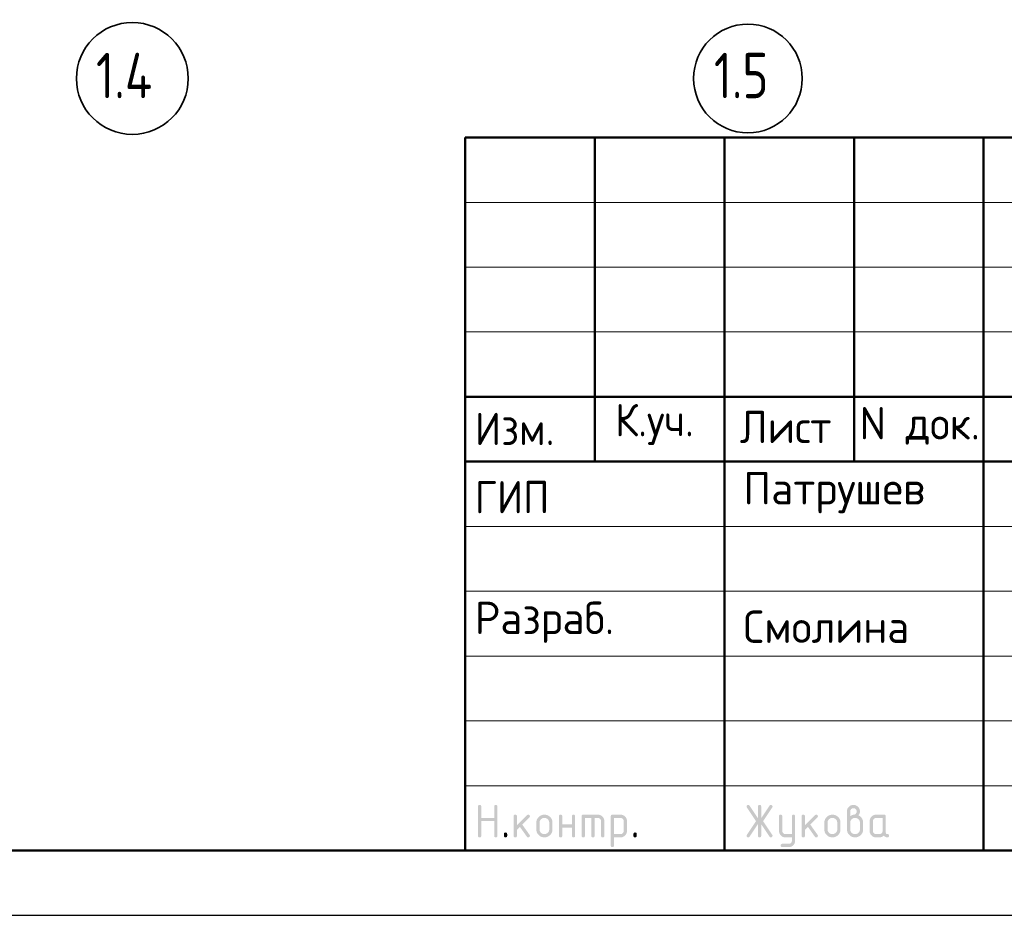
# Model space of a CAD drawing. Header units: millimetres. Extents: x 0 to 50400, y 0 to 35640.
# Tile 7 of 16: x 23476 to 32591, y 0 to 8291. Entities that reach past the tile are written whole.
import ezdxf

# ---------------------------------------------------------------- set-up
doc = ezdxf.new("R2010")
doc.units = ezdxf.units.MM
doc.linetypes.add('______5', pattern=[1320, 960, -120, 120, -120])
doc.layers.add('Standard', color=7, linetype='Continuous', lineweight=25)
doc.layers.add('Оси', color=7, linetype='______5', true_color=0x656565)
doc.styles.add('ISOCPEUR', font='txt')

msp = doc.modelspace()

# ---------------------------------------------------------------- hatches: boundary and pattern name
at = {"layer": 'Standard', "linetype": 'Continuous', "lineweight": 25, "transparency": 33554687}
for points in [[(27718.9, 736.5), (27718.9, 1006.5), (27718.9, 1008.4), (27719.1, 1010.1), (27719.4, 1011.7), (27719.8, 1013.1), (27720.3, 1014.5), (27721, 1015.7), (27721.7, 1016.9), (27722.7, 1017.8), (27723.6, 1018.7), (27724.8, 1019.4), (27725.9, 1020.1), (27727.4, 1020.6), (27728.8, 1021.1), (27730.4, 1021.3), (27732, 1021.5), (27733.9, 1021.5), (27735.8, 1021.5), (27737.4, 1021.3), (27739.1, 1021.1), (27740.5, 1020.6), (27741.9, 1020.1), (27743.1, 1019.4), (27744.3, 1018.7), (27745.2, 1017.8), (27746.1, 1016.9), (27746.8, 1015.7), (27747.5, 1014.5), (27748, 1013.1), (27748.5, 1011.7), (27748.7, 1010.1), (27749, 1008.4), (27749, 1006.6), (27749, 901.6), (27868.6, 901.6), (27868.6, 1006.6), (27868.6, 1008.4), (27868.9, 1010.1), (27869.1, 1011.7), (27869.6, 1013.1), (27870, 1014.5), (27870.7, 1015.7), (27871.4, 1016.9), (27872.4, 1017.8), (27873.3, 1018.7), (27874.5, 1019.4), (27875.7, 1020.1), (27877.1, 1020.6), (27878.5, 1021.1), (27880.1, 1021.3), (27881.8, 1021.5), (27883.6, 1021.5), (27885.5, 1021.5), (27887.2, 1021.3), (27888.8, 1021.1), (27890.2, 1020.6), (27891.6, 1020.1), (27892.8, 1019.4), (27894, 1018.7), (27894.9, 1017.8), (27895.9, 1016.9), (27896.6, 1015.7), (27897.3, 1014.5), (27897.7, 1013.1), (27898.2, 1011.7), (27898.4, 1010.1), (27898.7, 1008.4), (27898.7, 1006.5), (27898.7, 736.5), (27898.7, 734.7), (27898.4, 733), (27898.2, 731.4), (27897.7, 730), (27897.3, 728.6), (27896.6, 727.4), (27895.9, 726.2), (27894.9, 725.3), (27894, 724.4), (27892.8, 723.7), (27891.6, 723), (27890.2, 722.5), (27888.8, 722), (27887.2, 721.8), (27885.5, 721.5), (27883.6, 721.5), (27881.8, 721.5), (27880.1, 721.8), (27878.5, 722), (27877.1, 722.5), (27875.7, 723), (27874.5, 723.7), (27873.3, 724.4), (27872.4, 725.3), (27871.4, 726.2), (27870.7, 727.4), (27870, 728.6), (27869.6, 730), (27869.1, 731.4), (27868.9, 733), (27868.6, 734.7), (27868.6, 736.5), (27868.6, 871.5), (27749, 871.5), (27749, 736.5), (27749, 734.7), (27748.7, 733), (27748.5, 731.4), (27748, 730), (27747.5, 728.6), (27746.8, 727.4), (27746.1, 726.2), (27745.2, 725.3), (27744.3, 724.4), (27743.1, 723.7), (27741.9, 723), (27740.5, 722.5), (27739.1, 722), (27737.4, 721.8), (27735.8, 721.5), (27733.9, 721.5), (27732, 721.5), (27730.4, 721.8), (27728.8, 722), (27727.4, 722.5), (27725.9, 723), (27724.8, 723.7), (27723.6, 724.4), (27722.7, 725.3), (27721.7, 726.2), (27721, 727.4), (27720.3, 728.6), (27719.8, 730), (27719.4, 731.4), (27719.1, 733), (27718.9, 734.7)], [(30310.2, 844.4), (30232.8, 728.1), (30231.7, 726.5), (30230.4, 725.2), (30229, 724), (30227.4, 723.2), (30225.8, 722.4), (30224, 721.9), (30222.1, 721.5), (30220, 721.5), (30218.2, 721.5), (30216.6, 721.8), (30215, 722), (30213.6, 722.5), (30212.2, 723), (30211, 723.8), (30209.9, 724.5), (30209, 725.5), (30208, 726.4), (30207.4, 727.7), (30206.7, 728.9), (30206.2, 730.4), (30205.7, 731.8), (30205.5, 733.5), (30205.3, 735.2), (30205.3, 737.2), (30205.3, 739.1), (30205.9, 741.1), (30206.5, 743), (30207.8, 744.9), (30292.1, 871.4), (30207.8, 997.9), (30206.5, 999.9), (30205.9, 1001.8), (30205.3, 1003.8), (30205.3, 1005.9), (30205.3, 1007.8), (30205.5, 1009.5), (30205.7, 1011.3), (30206.2, 1012.7), (30206.7, 1014.2), (30207.4, 1015.4), (30208.1, 1016.6), (30209, 1017.6), (30210, 1018.6), (30211.1, 1019.3), (30212.3, 1020.1), (30213.7, 1020.6), (30215.1, 1021), (30216.8, 1021.3), (30218.4, 1021.5), (30220.3, 1021.5), (30222.3, 1021.5), (30224, 1021.1), (30225.8, 1020.7), (30227.4, 1019.8), (30228.9, 1019), (30230.3, 1017.7), (30231.6, 1016.4), (30232.8, 1014.7), (30310.2, 898.7), (30310.2, 1006.5), (30310.2, 1008.4), (30310.5, 1010.1), (30310.7, 1011.7), (30311.2, 1013.1), (30311.7, 1014.5), (30312.4, 1015.7), (30313.1, 1016.9), (30314, 1017.8), (30314.9, 1018.7), (30316.1, 1019.4), (30317.3, 1020.1), (30318.7, 1020.6), (30320.1, 1021.1), (30321.8, 1021.3), (30323.4, 1021.5), (30325.3, 1021.5), (30327.2, 1021.5), (30328.8, 1021.3), (30330.4, 1021.1), (30331.8, 1020.6), (30333.3, 1020.1), (30334.4, 1019.4), (30335.6, 1018.7), (30336.5, 1017.8), (30337.5, 1016.9), (30338.2, 1015.7), (30338.9, 1014.5), (30339.4, 1013.1), (30339.8, 1011.7), (30340.1, 1010.1), (30340.3, 1008.4), (30340.3, 1006.5), (30340.3, 898.7), (30417.8, 1014.7), (30418.9, 1016.4), (30420.3, 1017.7), (30421.6, 1019), (30423.2, 1019.8), (30424.8, 1020.7), (30426.6, 1021.1), (30428.5, 1021.5), (30430.5, 1021.5), (30432, 1021.5), (30433.4, 1021.3), (30434.9, 1021), (30436.2, 1020.4), (30437.5, 1019.8), (30438.7, 1019), (30439.9, 1018.1), (30441, 1017), (30442, 1015.9), (30442.8, 1014.6), (30443.6, 1013.4), (30444.2, 1012.1), (30444.7, 1010.7), (30445, 1009.3), (30445.3, 1007.9), (30445.3, 1006.3), (30445.3, 1004.1), (30444.6, 1002), (30444, 999.9), (30442.8, 997.9), (30358.5, 871.4), (30442.8, 744.9), (30444, 743), (30444.6, 741), (30445.3, 738.9), (30445.3, 736.8), (30445.3, 735.2), (30445, 733.8), (30444.7, 732.4), (30444.2, 731), (30443.7, 729.7), (30442.9, 728.5), (30442.1, 727.2), (30441.1, 726.1), (30440, 724.9), (30438.8, 724.1), (30437.7, 723.3), (30436.4, 722.7), (30435.1, 722.1), (30433.7, 721.8), (30432.3, 721.5), (30430.7, 721.5), (30428.6, 721.5), (30426.7, 721.9), (30424.8, 722.4), (30423.2, 723.2), (30421.6, 724), (30420.2, 725.2), (30418.9, 726.5), (30417.8, 728.1), (30340.3, 844.4), (30340.3, 736.5), (30340.3, 734.7), (30340.1, 733), (30339.8, 731.4), (30339.4, 730), (30338.9, 728.6), (30338.2, 727.4), (30337.5, 726.2), (30336.5, 725.3), (30335.6, 724.4), (30334.4, 723.7), (30333.3, 723), (30331.8, 722.5), (30330.4, 722), (30328.8, 721.8), (30327.2, 721.5), (30325.3, 721.5), (30323.4, 721.5), (30321.8, 721.8), (30320.1, 722), (30318.7, 722.5), (30317.3, 723), (30316.1, 723.7), (30314.9, 724.4), (30314, 725.3), (30313.1, 726.2), (30312.4, 727.4), (30311.7, 728.6), (30311.2, 730), (30310.7, 731.4), (30310.5, 733), (30310.2, 734.7), (30310.2, 736.5)], [(28078.7, 832.8), (28173, 927.1), (28174.1, 928.1), (28175.3, 929), (28176.5, 929.8), (28177.9, 930.3), (28179.2, 930.8), (28180.6, 931.1), (28182.1, 931.4), (28183.7, 931.4), (28185.6, 931.4), (28187.2, 931.1), (28188.9, 930.9), (28190.3, 930.4), (28191.7, 930), (28192.8, 929.3), (28194, 928.6), (28195, 927.6), (28195.9, 926.7), (28196.6, 925.5), (28197.3, 924.3), (28197.8, 922.9), (28198.2, 921.5), (28198.5, 919.9), (28198.7, 918.3), (28198.7, 916.4), (28198.7, 914.9), (28198.4, 913.5), (28198.1, 912.1), (28197.6, 910.8), (28197, 909.5), (28196.1, 908.3), (28195.3, 907.1), (28194.1, 905.9), (28128.3, 840.1), (28195.7, 745.2), (28197.2, 743.1), (28198, 740.9), (28198.7, 738.7), (28198.7, 736.3), (28198.7, 734.5), (28198.5, 732.8), (28198.2, 731.2), (28197.8, 729.9), (28197.3, 728.5), (28196.6, 727.3), (28195.9, 726.2), (28195, 725.2), (28194, 724.3), (28192.8, 723.6), (28191.7, 722.9), (28190.3, 722.5), (28188.9, 722), (28187.2, 721.8), (28185.6, 721.5), (28183.7, 721.5), (28181.7, 721.5), (28179.9, 721.9), (28178.2, 722.3), (28176.6, 723.1), (28175, 723.9), (28173.7, 725.1), (28172.3, 726.3), (28171.2, 727.9), (28106.7, 818.6), (28078.7, 790.6), (28078.7, 736.5), (28078.7, 734.7), (28078.5, 733), (28078.3, 731.4), (28077.8, 730), (28077.3, 728.6), (28076.6, 727.4), (28075.9, 726.2), (28075, 725.3), (28074, 724.4), (28072.9, 723.7), (28071.7, 723), (28070.3, 722.5), (28068.9, 722), (28067.2, 721.8), (28065.6, 721.5), (28063.7, 721.5), (28061.8, 721.5), (28060.2, 721.8), (28058.5, 722), (28057.1, 722.5), (28055.7, 723), (28054.5, 723.7), (28053.4, 724.4), (28052.4, 725.3), (28051.5, 726.2), (28050.8, 727.4), (28050.1, 728.6), (28049.6, 730), (28049.2, 731.4), (28048.9, 733), (28048.7, 734.7), (28048.7, 736.5), (28048.7, 916.4), (28048.7, 918.3), (28048.9, 919.9), (28049.2, 921.5), (28049.6, 922.9), (28050.1, 924.3), (28050.8, 925.5), (28051.5, 926.7), (28052.4, 927.6), (28053.4, 928.6), (28054.5, 929.3), (28055.7, 930), (28057.1, 930.4), (28058.5, 930.9), (28060.2, 931.1), (28061.8, 931.4), (28063.7, 931.4), (28065.6, 931.4), (28067.2, 931.1), (28068.9, 930.9), (28070.3, 930.4), (28071.7, 930), (28072.9, 929.3), (28074, 928.6), (28075, 927.6), (28075.9, 926.7), (28076.6, 925.5), (28077.3, 924.3), (28077.8, 922.9), (28078.3, 921.5), (28078.5, 919.9), (28078.7, 918.3), (28078.7, 916.4)], [(28498.4, 811.4), (28498.4, 736.5), (28498.4, 734.7), (28498.2, 733), (28497.9, 731.4), (28497.5, 730), (28497, 728.6), (28496.3, 727.4), (28495.6, 726.2), (28494.6, 725.3), (28493.7, 724.4), (28492.5, 723.6), (28491.4, 723), (28489.9, 722.5), (28488.5, 722), (28486.9, 721.8), (28485.2, 721.5), (28483.4, 721.5), (28481.5, 721.5), (28479.8, 721.8), (28478.2, 722), (28476.8, 722.5), (28475.4, 723), (28474.2, 723.7), (28473, 724.4), (28472.1, 725.3), (28471.2, 726.2), (28470.5, 727.4), (28469.8, 728.6), (28469.3, 730), (28468.8, 731.4), (28468.6, 733), (28468.3, 734.7), (28468.3, 736.5), (28468.3, 916.4), (28468.3, 918.3), (28468.6, 919.9), (28468.8, 921.5), (28469.3, 922.9), (28469.8, 924.3), (28470.5, 925.5), (28471.2, 926.7), (28472.1, 927.6), (28473, 928.6), (28474.2, 929.3), (28475.4, 930), (28476.8, 930.4), (28478.2, 930.9), (28479.8, 931.1), (28481.5, 931.4), (28483.4, 931.4), (28485.2, 931.4), (28486.9, 931.1), (28488.5, 930.9), (28489.9, 930.4), (28491.4, 930), (28492.5, 929.3), (28493.7, 928.6), (28494.6, 927.6), (28495.6, 926.7), (28496.3, 925.5), (28497, 924.4), (28497.5, 923), (28497.9, 921.5), (28498.2, 919.9), (28498.4, 918.3), (28498.4, 916.4), (28498.4, 841.5), (28588, 841.5), (28588, 916.4), (28588, 918.3), (28588.2, 919.9), (28588.5, 921.5), (28589, 923), (28589.4, 924.4), (28590.1, 925.5), (28590.8, 926.7), (28591.8, 927.6), (28592.7, 928.6), (28593.9, 929.3), (28595.1, 930), (28596.5, 930.4), (28597.9, 930.9), (28599.5, 931.1), (28601.2, 931.4), (28603, 931.4), (28604.9, 931.4), (28606.6, 931.1), (28608.2, 930.9), (28609.6, 930.4), (28611, 930), (28612.2, 929.3), (28613.4, 928.6), (28614.3, 927.6), (28615.2, 926.7), (28615.9, 925.5), (28616.7, 924.3), (28617.1, 922.9), (28617.6, 921.5), (28617.8, 919.9), (28618.1, 918.3), (28618.1, 916.4), (28618.1, 736.5), (28618.1, 734.7), (28617.8, 733), (28617.6, 731.4), (28617.1, 730), (28616.7, 728.6), (28615.9, 727.4), (28615.2, 726.2), (28614.3, 725.3), (28613.4, 724.4), (28612.2, 723.7), (28611, 723), (28609.6, 722.5), (28608.2, 722), (28606.6, 721.8), (28604.9, 721.5), (28603, 721.5), (28601.2, 721.5), (28599.5, 721.8), (28597.9, 722), (28596.5, 722.5), (28595.1, 723), (28593.9, 723.6), (28592.7, 724.4), (28591.8, 725.3), (28590.8, 726.2), (28590.1, 727.4), (28589.4, 728.6), (28589, 730), (28588.5, 731.4), (28588.2, 733), (28588, 734.7), (28588, 736.5), (28588, 811.4)], [(28693.2, 931.4), (28828.1, 931.4), (28831.2, 931.4), (28834.2, 931.1), (28837.2, 930.8), (28840.1, 930.3), (28843, 929.7), (28845.7, 928.9), (28848.5, 928.1), (28851.2, 927), (28853.8, 925.9), (28856.4, 924.5), (28858.9, 923.2), (28861.3, 921.5), (28863.7, 919.9), (28866, 918), (28868.3, 916.1), (28870.5, 913.9), (28872.7, 911.7), (28874.6, 909.4), (28876.5, 907.1), (28878.2, 904.7), (28879.8, 902.3), (28881.2, 899.7), (28882.5, 897.2), (28883.6, 894.5), (28884.7, 891.9), (28885.5, 889.1), (28886.4, 886.3), (28886.9, 883.4), (28887.5, 880.6), (28887.7, 877.6), (28888, 874.5), (28888, 871.4), (28888, 736.5), (28888, 734.7), (28887.8, 733), (28887.5, 731.4), (28887.1, 730), (28886.6, 728.6), (28885.9, 727.4), (28885.2, 726.2), (28884.3, 725.3), (28883.3, 724.4), (28882.1, 723.7), (28881, 723), (28879.6, 722.5), (28878.1, 722), (28876.5, 721.8), (28874.9, 721.5), (28873, 721.5), (28871.1, 721.5), (28869.5, 721.8), (28867.8, 722), (28866.4, 722.5), (28865, 723), (28863.8, 723.6), (28862.7, 724.4), (28861.7, 725.3), (28860.8, 726.2), (28860.1, 727.4), (28859.4, 728.6), (28858.9, 730), (28858.4, 731.4), (28858.2, 733), (28857.9, 734.7), (28857.9, 736.5), (28857.9, 871.4), (28857.9, 874.5), (28857.4, 877.5), (28856.9, 880.4), (28855.8, 883.1), (28854.7, 885.7), (28853.1, 888.1), (28851.5, 890.5), (28849.3, 892.7), (28847.2, 894.8), (28844.8, 896.5), (28842.4, 898.1), (28839.7, 899.2), (28837.1, 900.2), (28834.1, 900.8), (28831.2, 901.3), (28828, 901.3), (28798.1, 901.3), (28798.1, 736.5), (28798.1, 734.7), (28797.9, 733), (28797.6, 731.4), (28797.2, 730), (28796.7, 728.6), (28796, 727.4), (28795.3, 726.2), (28794.4, 725.3), (28793.4, 724.4), (28792.3, 723.6), (28791.1, 723), (28789.7, 722.5), (28788.3, 722), (28786.6, 721.8), (28785, 721.5), (28783.1, 721.5), (28781.2, 721.5), (28779.6, 721.8), (28777.9, 722), (28776.5, 722.5), (28775.1, 723), (28773.9, 723.6), (28772.8, 724.4), (28771.8, 725.3), (28770.9, 726.2), (28770.2, 727.4), (28769.5, 728.6), (28769, 730), (28768.5, 731.4), (28768.3, 733), (28768.1, 734.7), (28768.1, 736.5), (28768.1, 901.3), (28708.2, 901.3), (28708.2, 736.5), (28708.2, 734.7), (28708, 733), (28707.8, 731.4), (28707.3, 730), (28706.8, 728.6), (28706.1, 727.4), (28705.4, 726.2), (28704.5, 725.3), (28703.5, 724.4), (28702.4, 723.6), (28701.2, 723), (28699.8, 722.5), (28698.4, 722), (28696.7, 721.8), (28695.1, 721.5), (28693.2, 721.5), (28691.3, 721.5), (28689.7, 721.8), (28688, 722), (28686.6, 722.5), (28685.2, 723), (28684, 723.7), (28682.9, 724.4), (28681.9, 725.3), (28681, 726.2), (28680.3, 727.4), (28679.6, 728.6), (28679.1, 730), (28678.7, 731.4), (28678.4, 733), (28678.2, 734.7), (28678.2, 736.5), (28678.2, 916.4), (28678.2, 918.3), (28678.4, 919.9), (28678.6, 921.5), (28679.1, 922.9), (28679.6, 924.3), (28680.3, 925.5), (28681, 926.7), (28681.9, 927.6), (28682.9, 928.6), (28684, 929.3), (28685.2, 930), (28686.6, 930.4), (28688, 930.9), (28689.6, 931.1), (28691.3, 931.4)], [(30625, 691.2), (30625, 721.5), (30565.2, 721.5), (30562, 721.5), (30559, 721.8), (30556, 722.1), (30553.1, 722.6), (30550.2, 723.2), (30547.4, 724), (30544.6, 724.8), (30542, 725.9), (30539.3, 727), (30536.8, 728.4), (30534.2, 729.7), (30531.8, 731.4), (30529.4, 733), (30527.1, 734.9), (30524.8, 736.8), (30522.7, 739), (30520.5, 741.2), (30518.6, 743.5), (30516.7, 745.8), (30515.1, 748.2), (30513.5, 750.7), (30512.1, 753.2), (30510.7, 755.7), (30509.7, 758.4), (30508.6, 761), (30507.8, 763.8), (30507, 766.6), (30506.4, 769.5), (30505.9, 772.4), (30505.6, 775.4), (30505.3, 778.4), (30505.3, 781.5), (30505.3, 916.4), (30505.3, 918.3), (30505.6, 919.9), (30505.8, 921.5), (30506.3, 922.9), (30506.7, 924.3), (30507.4, 925.5), (30508.1, 926.7), (30509.1, 927.6), (30510, 928.6), (30511.2, 929.3), (30512.4, 930), (30513.8, 930.4), (30515.2, 930.9), (30516.8, 931.1), (30518.5, 931.4), (30520.4, 931.4), (30522.2, 931.4), (30523.9, 931.1), (30525.5, 930.9), (30526.9, 930.4), (30528.3, 930), (30529.5, 929.3), (30530.7, 928.6), (30531.6, 927.6), (30532.6, 926.7), (30533.3, 925.5), (30534, 924.4), (30534.4, 923), (30534.9, 921.5), (30535.2, 919.9), (30535.4, 918.3), (30535.4, 916.4), (30535.4, 781.6), (30535.4, 778.5), (30535.9, 775.6), (30536.5, 772.8), (30537.6, 770.2), (30538.7, 767.5), (30540.4, 765.1), (30542, 762.7), (30544.2, 760.4), (30546.4, 758.2), (30548.8, 756.6), (30551.2, 754.9), (30553.9, 753.8), (30556.5, 752.7), (30559.4, 752.2), (30562.2, 751.6), (30565.3, 751.6), (30625, 751.6), (30625, 916.4), (30625, 918.3), (30625.2, 919.9), (30625.5, 921.5), (30625.9, 923), (30626.4, 924.4), (30627.1, 925.5), (30627.8, 926.7), (30628.7, 927.6), (30629.7, 928.6), (30630.9, 929.3), (30632, 930), (30633.4, 930.4), (30634.9, 930.9), (30636.5, 931.1), (30638.1, 931.4), (30640, 931.4), (30641.9, 931.4), (30643.5, 931.1), (30645.2, 930.9), (30646.6, 930.4), (30648, 930), (30649.2, 929.3), (30650.4, 928.6), (30651.3, 927.6), (30652.2, 926.7), (30652.9, 925.5), (30653.6, 924.3), (30654.1, 923), (30654.6, 921.5), (30654.8, 919.9), (30655, 918.3), (30655, 916.4), (30655, 691.6), (30655, 688.5), (30654.8, 685.5), (30654.5, 682.5), (30654, 679.6), (30653.4, 676.7), (30652.6, 673.9), (30651.8, 671.2), (30650.8, 668.5), (30649.7, 665.8), (30648.4, 663.3), (30647, 660.8), (30645.4, 658.4), (30643.8, 655.9), (30642, 653.6), (30640.1, 651.3), (30637.9, 649.1), (30635.8, 646.9), (30633.5, 645), (30631.3, 643.1), (30628.9, 641.5), (30626.5, 639.9), (30624, 638.5), (30621.5, 637.1), (30618.9, 636), (30616.2, 634.9), (30613.5, 634.1), (30610.7, 633.3), (30607.9, 632.7), (30605, 632.2), (30602, 631.9), (30599, 631.7), (30595.9, 631.7), (30535.4, 631.7), (30533.5, 631.7), (30531.9, 631.9), (30530.2, 632.1), (30528.8, 632.6), (30527.4, 633.1), (30526.2, 633.8), (30525.1, 634.5), (30524.1, 635.4), (30523.2, 636.4), (30522.5, 637.5), (30521.8, 638.7), (30521.3, 640.1), (30520.9, 641.5), (30520.6, 643.2), (30520.4, 644.8), (30520.4, 646.7), (30520.4, 648.2), (30520.7, 649.6), (30521, 650.9), (30521.5, 652.3), (30522.1, 653.6), (30522.9, 654.8), (30523.8, 656), (30524.9, 657.2), (30526.1, 658.3), (30527.3, 659.2), (30528.5, 660), (30529.8, 660.6), (30531.1, 661.1), (30532.5, 661.4), (30533.9, 661.7), (30535.4, 661.7), (30595.1, 661.7), (30598.3, 661.7), (30601.2, 662.2), (30604.1, 662.8), (30606.8, 663.8), (30609.4, 664.9), (30611.8, 666.4), (30614.2, 668), (30616.4, 670.1), (30618.5, 672.2), (30620.2, 674.6), (30621.8, 676.9), (30622.8, 679.6), (30623.9, 682.2), (30624.5, 685.1), (30625, 688)], [(30745.2, 832.8), (30839.5, 927.1), (30840.6, 928.1), (30841.8, 929), (30843, 929.8), (30844.3, 930.3), (30845.7, 930.8), (30847.1, 931.1), (30848.6, 931.4), (30850.2, 931.4), (30852.1, 931.4), (30853.7, 931.1), (30855.3, 930.9), (30856.7, 930.4), (30858.2, 930), (30859.3, 929.3), (30860.5, 928.6), (30861.4, 927.6), (30862.4, 926.7), (30863.1, 925.5), (30863.8, 924.3), (30864.2, 922.9), (30864.7, 921.5), (30864.9, 919.9), (30865.2, 918.3), (30865.2, 916.4), (30865.2, 914.9), (30864.9, 913.5), (30864.6, 912.1), (30864, 910.8), (30863.5, 909.5), (30862.6, 908.3), (30861.8, 907.1), (30860.6, 905.9), (30794.8, 840.1), (30862.2, 745.2), (30863.7, 743.1), (30864.4, 740.9), (30865.2, 738.7), (30865.2, 736.3), (30865.2, 734.5), (30864.9, 732.8), (30864.7, 731.2), (30864.2, 729.9), (30863.8, 728.5), (30863.1, 727.3), (30862.4, 726.2), (30861.4, 725.2), (30860.5, 724.3), (30859.3, 723.6), (30858.2, 722.9), (30856.7, 722.5), (30855.3, 722), (30853.7, 721.8), (30852.1, 721.5), (30850.2, 721.5), (30848.2, 721.5), (30846.4, 721.9), (30844.7, 722.3), (30843.1, 723.1), (30841.5, 723.9), (30840.2, 725.1), (30838.8, 726.3), (30837.7, 727.9), (30773.2, 818.6), (30745.2, 790.6), (30745.2, 736.5), (30745.2, 734.7), (30745, 733), (30744.7, 731.4), (30744.3, 730), (30743.8, 728.6), (30743.1, 727.4), (30742.4, 726.2), (30741.5, 725.3), (30740.5, 724.4), (30739.4, 723.7), (30738.2, 723), (30736.8, 722.5), (30735.4, 722), (30733.7, 721.8), (30732.1, 721.5), (30730.2, 721.5), (30728.3, 721.5), (30726.7, 721.8), (30725, 722), (30723.6, 722.5), (30722.2, 723), (30721, 723.7), (30719.9, 724.4), (30718.9, 725.3), (30718, 726.2), (30717.3, 727.4), (30716.6, 728.6), (30716.1, 730), (30715.6, 731.4), (30715.4, 733), (30715.2, 734.7), (30715.2, 736.5), (30715.2, 916.4), (30715.2, 918.3), (30715.4, 919.9), (30715.6, 921.5), (30716.1, 922.9), (30716.6, 924.3), (30717.3, 925.5), (30718, 926.7), (30718.9, 927.6), (30719.9, 928.6), (30721, 929.3), (30722.2, 930), (30723.6, 930.4), (30725, 930.9), (30726.7, 931.1), (30728.3, 931.4), (30730.2, 931.4), (30732.1, 931.4), (30733.7, 931.1), (30735.4, 930.9), (30736.8, 930.4), (30738.2, 930), (30739.4, 929.3), (30740.5, 928.6), (30741.5, 927.6), (30742.4, 926.7), (30743.1, 925.5), (30743.8, 924.3), (30744.3, 922.9), (30744.7, 921.5), (30745, 919.9), (30745.2, 918.3), (30745.2, 916.4)], [(27958.8, 751.6), (27958.8, 753.5), (27959, 755.1), (27959.3, 756.8), (27959.7, 758.2), (27960.2, 759.6), (27960.9, 760.8), (27961.6, 761.9), (27962.5, 762.9), (27963.5, 763.8), (27964.7, 764.5), (27965.8, 765.2), (27967.2, 765.7), (27968.6, 766.2), (27970.3, 766.4), (27971.9, 766.6), (27973.8, 766.6), (27975.7, 766.6), (27977.3, 766.4), (27979, 766.2), (27980.4, 765.7), (27981.8, 765.2), (27983, 764.5), (27984.1, 763.8), (27985.1, 762.9), (27986, 761.9), (27986.7, 760.8), (27987.4, 759.6), (27987.9, 758.2), (27988.4, 756.8), (27988.6, 755.1), (27988.8, 753.5), (27988.8, 751.6), (27988.8, 736.6), (27988.8, 734.7), (27988.6, 733), (27988.4, 731.4), (27987.9, 730), (27987.4, 728.6), (27986.7, 727.4), (27986, 726.2), (27985.1, 725.3), (27984.1, 724.4), (27983, 723.7), (27981.8, 723), (27980.4, 722.5), (27979, 722), (27977.3, 721.8), (27975.7, 721.5), (27973.8, 721.5), (27971.9, 721.5), (27970.3, 721.8), (27968.6, 722), (27967.2, 722.5), (27965.8, 723), (27964.7, 723.7), (27963.5, 724.4), (27962.5, 725.3), (27961.6, 726.2), (27960.9, 727.4), (27960.2, 728.6), (27959.7, 730), (27959.3, 731.4), (27959, 733), (27958.8, 734.7), (27958.8, 736.6)], [(29158, 751.6), (29158, 753.5), (29158.2, 755.1), (29158.4, 756.8), (29158.9, 758.2), (29159.4, 759.6), (29160.1, 760.8), (29160.8, 761.9), (29161.7, 762.9), (29162.6, 763.8), (29163.8, 764.5), (29165, 765.2), (29166.4, 765.7), (29167.8, 766.2), (29169.5, 766.4), (29171.1, 766.6), (29173, 766.6), (29174.9, 766.6), (29176.5, 766.4), (29178.1, 766.2), (29179.6, 765.7), (29181, 765.2), (29182.1, 764.5), (29183.3, 763.8), (29184.3, 762.9), (29185.2, 761.9), (29185.9, 760.8), (29186.6, 759.6), (29187.1, 758.2), (29187.5, 756.8), (29187.8, 755.1), (29188, 753.5), (29188, 751.6), (29188, 736.6), (29188, 734.7), (29187.8, 733), (29187.5, 731.4), (29187.1, 730), (29186.6, 728.6), (29185.9, 727.4), (29185.2, 726.2), (29184.3, 725.3), (29183.3, 724.4), (29182.1, 723.7), (29181, 723), (29179.6, 722.5), (29178.1, 722), (29176.5, 721.8), (29174.9, 721.5), (29173, 721.5), (29171.1, 721.5), (29169.5, 721.8), (29167.8, 722), (29166.4, 722.5), (29165, 723), (29163.8, 723.7), (29162.6, 724.4), (29161.7, 725.3), (29160.8, 726.2), (29160.1, 727.4), (29159.4, 728.6), (29158.9, 730), (29158.4, 731.4), (29158.2, 733), (29158, 734.7), (29158, 736.6)]]:
    msp.add_hatch(color=7, dxfattribs=at).paths.add_polyline_path(points, flags=16)
h = msp.add_hatch(color=7, dxfattribs=at)
h.paths.add_polyline_path([(31164.9, 916.5), (31169.6, 920.2), (31174.2, 923), (31178.8, 925.9), (31183.2, 927.7), (31187.5, 929.6), (31191.7, 930.5), (31195.9, 931.5), (31199.9, 931.5), (31202.2, 931.5), (31204.4, 932.1), (31206.7, 932.8), (31208.8, 934.1), (31211, 935.4), (31213.1, 937.4), (31215.1, 939.3), (31217.1, 941.9), (31219.1, 944.4), (31220.5, 946.8), (31222, 949.3), (31222.9, 951.7), (31223.9, 954.1), (31224.4, 956.6), (31224.9, 959), (31224.9, 961.5), (31224.9, 964.6), (31224.3, 967.6), (31223.8, 970.5), (31222.7, 973.2), (31221.6, 975.8), (31220, 978.2), (31218.4, 980.7), (31216.2, 982.8), (31214.1, 985), (31211.7, 986.6), (31209.2, 988.2), (31206.6, 989.3), (31203.9, 990.4), (31201, 990.9), (31198.1, 991.5), (31194.9, 991.5), (31191.8, 991.5), (31188.9, 990.9), (31186, 990.4), (31183.3, 989.3), (31180.7, 988.2), (31178.2, 986.5), (31175.8, 984.9), (31173.6, 982.7), (31171.4, 980.5), (31169.8, 978.1), (31168.2, 975.7), (31167.1, 973), (31166, 970.4), (31165.4, 967.5), (31164.9, 964.6), (31164.9, 961.5)])
h.paths.add_polyline_path([(31239.6, 925.4), (31244.8, 923.3), (31249.4, 920.4), (31254.1, 917.7), (31258.2, 914.2), (31262.2, 910.8), (31265.8, 906.7), (31269.4, 902.6), (31272.4, 897.9), (31275.4, 893.2), (31277.7, 888.3), (31280, 883.3), (31281.5, 878.1), (31283, 873), (31283.8, 867.6), (31284.5, 862.2), (31284.5, 856.5), (31284.5, 796.5), (31284.5, 792.6), (31284.2, 788.9), (31283.9, 785.1), (31283.2, 781.5), (31282.5, 777.8), (31281.5, 774.4), (31280.4, 770.9), (31279.1, 767.6), (31277.7, 764.2), (31276, 761.1), (31274.3, 757.9), (31272.2, 754.9), (31270.2, 751.8), (31267.8, 749), (31265.4, 746.1), (31262.7, 743.4), (31259.9, 740.6), (31257, 738.2), (31254.2, 735.9), (31251.1, 733.8), (31248.1, 731.8), (31244.9, 730.1), (31241.8, 728.4), (31238.5, 727), (31235.2, 725.6), (31231.7, 724.6), (31228.2, 723.6), (31224.7, 722.9), (31221, 722.2), (31217.3, 721.9), (31213.6, 721.5), (31209.7, 721.5), (31205.8, 721.5), (31202, 721.9), (31198.2, 722.2), (31194.6, 722.9), (31191, 723.6), (31187.6, 724.6), (31184.1, 725.7), (31180.8, 727), (31177.4, 728.4), (31174.3, 730.1), (31171.1, 731.8), (31168.1, 733.9), (31165.1, 735.9), (31162.2, 738.3), (31159.3, 740.7), (31156.6, 743.5), (31153.9, 746.2), (31151.5, 749.1), (31149.1, 752), (31147.1, 755), (31145, 758), (31143.3, 761.2), (31141.6, 764.4), (31140.3, 767.7), (31138.9, 771), (31137.9, 774.5), (31136.9, 777.9), (31136.2, 781.6), (31135.5, 785.2), (31135.2, 788.9), (31134.8, 792.6), (31134.8, 796.5), (31134.8, 961.5), (31134.8, 964.7), (31135.1, 967.7), (31135.4, 970.8), (31135.9, 973.7), (31136.5, 976.6), (31137.3, 979.4), (31138.1, 982.1), (31139.2, 984.8), (31140.3, 987.5), (31141.6, 990), (31143, 992.5), (31144.6, 995), (31146.3, 997.4), (31148.2, 999.7), (31150.1, 1002), (31152.3, 1004.2), (31154.5, 1006.3), (31156.8, 1008.2), (31159.1, 1010.1), (31161.5, 1011.8), (31163.9, 1013.4), (31166.4, 1014.7), (31169, 1016.1), (31171.6, 1017.2), (31174.3, 1018.3), (31177, 1019.1), (31179.8, 1019.9), (31182.7, 1020.5), (31185.5, 1021), (31188.5, 1021.3), (31191.5, 1021.5), (31194.7, 1021.5), (31197.8, 1021.5), (31200.8, 1021.3), (31203.9, 1021), (31206.7, 1020.5), (31209.6, 1019.9), (31212.4, 1019.1), (31215.2, 1018.3), (31217.9, 1017.2), (31220.5, 1016.1), (31223, 1014.7), (31225.6, 1013.3), (31228, 1011.7), (31230.4, 1010.1), (31232.7, 1008.1), (31235, 1006.2), (31237.2, 1004), (31239.3, 1001.9), (31241.2, 999.6), (31243.1, 997.3), (31244.7, 994.8), (31246.4, 992.4), (31247.7, 989.9), (31249.1, 987.3), (31250.2, 984.7), (31251.2, 982), (31252.1, 979.2), (31252.9, 976.5), (31253.4, 973.6), (31254, 970.7), (31254.2, 967.7), (31254.5, 964.7), (31254.5, 961.5), (31254.5, 955.9), (31253.6, 950.8), (31252.6, 945.7), (31250.8, 941.1), (31248.9, 936.6), (31246.1, 932.7), (31243.4, 928.8)], flags=16)
h.paths.add_polyline_path([(31254.5, 796.6), (31254.5, 856.6), (31254.5, 861.2), (31253.7, 865.5), (31252.9, 869.9), (31251.2, 873.8), (31249.6, 877.8), (31247.2, 881.4), (31244.7, 885.1), (31241.5, 888.4), (31238.2, 891.7), (31234.6, 894.1), (31231, 896.6), (31227, 898.3), (31223.1, 899.9), (31218.7, 900.7), (31214.4, 901.6), (31209.7, 901.6), (31205, 901.6), (31200.7, 900.7), (31196.3, 899.9), (31192.4, 898.3), (31188.4, 896.6), (31184.8, 894.1), (31181.1, 891.7), (31177.9, 888.4), (31174.6, 885.1), (31172.2, 881.4), (31169.8, 877.8), (31168.1, 873.8), (31166.5, 869.9), (31165.7, 865.5), (31164.9, 861.2), (31164.9, 856.6), (31164.9, 796.6), (31164.9, 791.9), (31165.7, 787.5), (31166.5, 783.2), (31168.1, 779.2), (31169.8, 775.2), (31172.2, 771.6), (31174.6, 767.9), (31177.9, 764.7), (31181.1, 761.4), (31184.8, 758.9), (31188.4, 756.5), (31192.4, 754.9), (31196.3, 753.2), (31200.7, 752.4), (31205, 751.6), (31209.7, 751.6), (31214.4, 751.6), (31218.7, 752.4), (31223.1, 753.2), (31227, 754.9), (31231, 756.5), (31234.6, 759), (31238.2, 761.5), (31241.5, 764.8), (31244.7, 768.1), (31247.2, 771.7), (31249.6, 775.3), (31251.2, 779.3), (31252.9, 783.3), (31253.7, 787.6), (31254.5, 791.9)])
h = msp.add_hatch(color=7, dxfattribs=at)
h.paths.add_polyline_path([(28258.5, 796.5), (28258.5, 856.4), (28258.5, 860.3), (28258.8, 864.1), (28259.2, 867.8), (28259.9, 871.4), (28260.6, 875), (28261.6, 878.5), (28262.6, 881.9), (28264, 885.3), (28265.3, 888.6), (28267.1, 891.7), (28268.8, 894.9), (28270.8, 897.9), (28272.9, 901), (28275.3, 903.8), (28277.7, 906.7), (28280.4, 909.5), (28283.1, 912.2), (28286, 914.6), (28288.9, 917), (28291.9, 919.1), (28294.9, 921.1), (28298.1, 922.8), (28301.3, 924.5), (28304.6, 925.9), (28307.9, 927.3), (28311.4, 928.3), (28314.8, 929.3), (28318.4, 930), (28322, 930.7), (28325.7, 931), (28329.5, 931.4), (28333.4, 931.4), (28337.3, 931.4), (28341.1, 931), (28344.9, 930.7), (28348.5, 930), (28352.2, 929.3), (28355.6, 928.3), (28359.1, 927.3), (28362.4, 926), (28365.8, 924.6), (28368.9, 922.9), (28372.1, 921.2), (28375.1, 919.2), (28378.1, 917.1), (28381, 914.8), (28383.9, 912.4), (28386.6, 909.7), (28389.3, 907), (28391.6, 904.1), (28394, 901.3), (28396, 898.2), (28398.1, 895.2), (28399.8, 892), (28401.5, 888.9), (28402.8, 885.5), (28404.2, 882.2), (28405.2, 878.7), (28406.2, 875.2), (28406.9, 871.6), (28407.6, 868), (28407.9, 864.2), (28408.2, 860.4), (28408.2, 856.4), (28408.2, 796.5), (28408.2, 792.6), (28407.9, 788.9), (28407.5, 785.1), (28406.9, 781.5), (28406.2, 777.9), (28405.2, 774.4), (28404.1, 771), (28402.8, 767.7), (28401.4, 764.4), (28399.7, 761.2), (28398, 758), (28395.9, 755), (28393.9, 752), (28391.5, 749.1), (28389.1, 746.2), (28386.3, 743.5), (28383.6, 740.7), (28380.7, 738.3), (28377.8, 735.9), (28374.8, 733.9), (28371.8, 731.8), (28368.6, 730.1), (28365.5, 728.4), (28362.2, 727), (28358.8, 725.6), (28355.4, 724.6), (28351.9, 723.6), (28348.3, 722.9), (28344.7, 722.2), (28341, 721.9), (28337.3, 721.5), (28333.4, 721.5), (28329.5, 721.5), (28325.7, 721.9), (28322, 722.2), (28318.4, 722.9), (28314.8, 723.6), (28311.4, 724.6), (28307.9, 725.6), (28304.6, 727), (28301.3, 728.4), (28298.1, 730.1), (28294.9, 731.8), (28291.9, 733.9), (28288.9, 735.9), (28286, 738.3), (28283.1, 740.7), (28280.4, 743.5), (28277.7, 746.2), (28275.3, 749.1), (28272.9, 752), (28270.8, 755), (28268.8, 758), (28267.1, 761.2), (28265.3, 764.4), (28264, 767.7), (28262.6, 771), (28261.6, 774.4), (28260.6, 777.9), (28259.9, 781.5), (28259.2, 785.1), (28258.8, 788.9), (28258.5, 792.6)], flags=16)
h.paths.add_polyline_path([(28378.2, 796.6), (28378.2, 856.6), (28378.2, 861.2), (28377.4, 865.5), (28376.5, 869.9), (28374.9, 873.8), (28373.2, 877.8), (28370.8, 881.4), (28368.3, 885.1), (28365.1, 888.4), (28361.8, 891.7), (28358.1, 894.1), (28354.5, 896.6), (28350.6, 898.3), (28346.6, 899.9), (28342.3, 900.7), (28338, 901.6), (28333.4, 901.6), (28328.7, 901.6), (28324.4, 900.7), (28320.1, 899.9), (28316.2, 898.3), (28312.2, 896.6), (28308.6, 894.1), (28305, 891.7), (28301.7, 888.4), (28298.4, 885.1), (28295.9, 881.4), (28293.5, 877.8), (28291.8, 873.8), (28290.2, 869.9), (28289.4, 865.5), (28288.6, 861.2), (28288.6, 856.6), (28288.6, 796.6), (28288.6, 791.9), (28289.4, 787.5), (28290.2, 783.2), (28291.8, 779.2), (28293.4, 775.2), (28295.9, 771.6), (28298.3, 767.9), (28301.6, 764.7), (28304.8, 761.4), (28308.4, 758.9), (28312.1, 756.5), (28316, 754.9), (28320, 753.2), (28324.3, 752.4), (28328.7, 751.6), (28333.4, 751.6), (28338, 751.6), (28342.3, 752.4), (28346.6, 753.2), (28350.6, 754.9), (28354.5, 756.5), (28358.1, 759), (28361.8, 761.5), (28365.1, 764.8), (28368.3, 768.1), (28370.8, 771.7), (28373.2, 775.3), (28374.9, 779.3), (28376.5, 783.3), (28377.4, 787.6), (28378.2, 791.9)])
h = msp.add_hatch(color=7, dxfattribs=at)
h.paths.add_polyline_path([(28948.1, 916.4), (28948.1, 918.3), (28948.4, 919.9), (28948.6, 921.5), (28949.1, 923), (28949.5, 924.3), (28950.2, 925.5), (28950.9, 926.7), (28951.9, 927.6), (28952.8, 928.6), (28954, 929.3), (28955.1, 930), (28956.5, 930.4), (28957.9, 930.9), (28959.6, 931.1), (28961.2, 931.4), (28963.1, 931.4), (29038, 931.4), (29041.1, 931.4), (29044.1, 931.1), (29047.2, 930.8), (29050.1, 930.3), (29052.9, 929.8), (29055.7, 928.9), (29058.5, 928.1), (29061.2, 927), (29063.8, 925.9), (29066.4, 924.6), (29068.9, 923.2), (29071.3, 921.6), (29073.7, 920), (29076, 918.1), (29078.3, 916.2), (29080.5, 914), (29082.7, 911.8), (29084.6, 909.5), (29086.5, 907.2), (29088.1, 904.8), (29089.7, 902.4), (29091.1, 899.9), (29092.4, 897.3), (29093.5, 894.7), (29094.6, 892), (29095.4, 889.2), (29096.2, 886.5), (29096.8, 883.5), (29097.3, 880.6), (29097.6, 877.6), (29097.8, 874.6), (29097.8, 871.4), (29097.8, 781.5), (29097.8, 778.4), (29097.6, 775.4), (29097.3, 772.4), (29096.8, 769.5), (29096.2, 766.6), (29095.4, 763.8), (29094.6, 761), (29093.5, 758.4), (29092.4, 755.7), (29091.1, 753.2), (29089.7, 750.7), (29088.1, 748.2), (29086.5, 745.8), (29084.6, 743.5), (29082.7, 741.2), (29080.5, 739), (29078.3, 736.8), (29076, 734.9), (29073.8, 733), (29071.3, 731.4), (29068.9, 729.7), (29066.4, 728.4), (29063.9, 727), (29061.2, 725.9), (29058.6, 724.8), (29055.8, 724), (29053, 723.2), (29050.1, 722.6), (29047.2, 722.1), (29044.2, 721.8), (29041.1, 721.5), (29038, 721.5), (28978.2, 721.5), (28978.2, 646.6), (28978.2, 644.8), (28977.9, 643.1), (28977.7, 641.5), (28977.2, 640.1), (28976.8, 638.7), (28976.1, 637.5), (28975.4, 636.3), (28974.4, 635.4), (28973.5, 634.5), (28972.3, 633.8), (28971.1, 633.1), (28969.7, 632.6), (28968.3, 632.1), (28966.7, 631.9), (28965, 631.7), (28963.1, 631.7), (28961.3, 631.7), (28959.6, 631.9), (28958, 632.1), (28956.6, 632.6), (28955.2, 633.1), (28954, 633.8), (28952.8, 634.5), (28951.9, 635.4), (28950.9, 636.3), (28950.2, 637.5), (28949.5, 638.7), (28949.1, 640.1), (28948.6, 641.5), (28948.4, 643.1), (28948.1, 644.8), (28948.1, 646.6)], flags=16)
h.paths.add_polyline_path([(28978.2, 901.3), (28978.2, 751.6), (29037.9, 751.6), (29041, 751.6), (29043.9, 752.1), (29046.8, 752.7), (29049.4, 753.8), (29052.1, 754.9), (29054.5, 756.5), (29056.9, 758.1), (29059.1, 760.3), (29061.3, 762.5), (29062.9, 764.9), (29064.5, 767.4), (29065.6, 770), (29066.7, 772.7), (29067.2, 775.5), (29067.8, 778.4), (29067.8, 781.5), (29067.8, 871.4), (29067.8, 874.6), (29067.2, 877.5), (29066.7, 880.4), (29065.6, 883.1), (29064.6, 885.7), (29062.9, 888.1), (29061.3, 890.5), (29059.2, 892.7), (29057, 894.9), (29054.6, 896.5), (29052.2, 898.1), (29049.6, 899.2), (29046.9, 900.2), (29044, 900.8), (29041.1, 901.3), (29037.9, 901.3)])
h = msp.add_hatch(color=7, dxfattribs=at)
h.paths.add_polyline_path([(30925, 796.5), (30925, 856.4), (30925, 860.3), (30925.3, 864.1), (30925.7, 867.8), (30926.4, 871.4), (30927, 875), (30928.1, 878.5), (30929.1, 881.9), (30930.5, 885.3), (30931.8, 888.6), (30933.6, 891.7), (30935.3, 894.9), (30937.3, 897.9), (30939.4, 901), (30941.8, 903.8), (30944.2, 906.7), (30946.9, 909.5), (30949.6, 912.2), (30952.5, 914.6), (30955.4, 917), (30958.4, 919.1), (30961.4, 921.1), (30964.6, 922.8), (30967.8, 924.5), (30971.1, 925.9), (30974.4, 927.3), (30977.8, 928.3), (30981.3, 929.3), (30984.9, 930), (30988.5, 930.7), (30992.2, 931), (30996, 931.4), (30999.9, 931.4), (31003.8, 931.4), (31007.6, 931), (31011.4, 930.7), (31015, 930), (31018.6, 929.3), (31022.1, 928.3), (31025.6, 927.3), (31028.9, 926), (31032.2, 924.6), (31035.4, 922.9), (31038.6, 921.2), (31041.6, 919.2), (31044.6, 917.1), (31047.5, 914.8), (31050.3, 912.4), (31053, 909.7), (31055.8, 907), (31058.1, 904.1), (31060.5, 901.3), (31062.5, 898.2), (31064.6, 895.2), (31066.3, 892), (31068, 888.9), (31069.3, 885.5), (31070.7, 882.2), (31071.7, 878.7), (31072.7, 875.2), (31073.4, 871.6), (31074, 868), (31074.4, 864.2), (31074.7, 860.4), (31074.7, 856.4), (31074.7, 796.5), (31074.7, 792.6), (31074.4, 788.9), (31074, 785.1), (31073.3, 781.5), (31072.7, 777.9), (31071.6, 774.4), (31070.6, 771), (31069.2, 767.7), (31067.9, 764.4), (31066.2, 761.2), (31064.5, 758), (31062.4, 755), (31060.3, 752), (31058, 749.1), (31055.6, 746.2), (31052.8, 743.5), (31050.1, 740.7), (31047.2, 738.3), (31044.3, 735.9), (31041.3, 733.9), (31038.3, 731.8), (31035.1, 730.1), (31031.9, 728.4), (31028.6, 727), (31025.3, 725.6), (31021.9, 724.6), (31018.4, 723.6), (31014.8, 722.9), (31011.2, 722.2), (31007.5, 721.9), (31003.7, 721.5), (30999.9, 721.5), (30996, 721.5), (30992.2, 721.9), (30988.5, 722.2), (30984.9, 722.9), (30981.3, 723.6), (30977.8, 724.6), (30974.4, 725.6), (30971.1, 727), (30967.8, 728.4), (30964.6, 730.1), (30961.4, 731.8), (30958.4, 733.9), (30955.4, 735.9), (30952.5, 738.3), (30949.6, 740.7), (30946.9, 743.5), (30944.2, 746.2), (30941.8, 749.1), (30939.4, 752), (30937.3, 755), (30935.3, 758), (30933.6, 761.2), (30931.8, 764.4), (30930.5, 767.7), (30929.1, 771), (30928.1, 774.4), (30927, 777.9), (30926.4, 781.5), (30925.7, 785.1), (30925.3, 788.9), (30925, 792.6)], flags=16)
h.paths.add_polyline_path([(31044.7, 796.6), (31044.7, 856.6), (31044.7, 861.2), (31043.8, 865.5), (31043, 869.9), (31041.4, 873.8), (31039.7, 877.8), (31037.3, 881.4), (31034.8, 885.1), (31031.5, 888.4), (31028.3, 891.7), (31024.6, 894.1), (31021, 896.6), (31017.1, 898.3), (31013.1, 899.9), (31008.8, 900.7), (31004.5, 901.6), (30999.9, 901.6), (30995.2, 901.6), (30990.9, 900.7), (30986.6, 899.9), (30982.7, 898.3), (30978.7, 896.6), (30975.1, 894.1), (30971.5, 891.7), (30968.2, 888.4), (30964.9, 885.1), (30962.4, 881.4), (30960, 877.8), (30958.3, 873.8), (30956.7, 869.9), (30955.9, 865.5), (30955, 861.2), (30955, 856.6), (30955, 796.6), (30955, 791.9), (30955.9, 787.5), (30956.7, 783.2), (30958.3, 779.2), (30959.9, 775.2), (30962.4, 771.6), (30964.8, 767.9), (30968.1, 764.7), (30971.3, 761.4), (30974.9, 758.9), (30978.5, 756.5), (30982.5, 754.9), (30986.5, 753.2), (30990.8, 752.4), (30995.2, 751.6), (30999.9, 751.6), (31004.5, 751.6), (31008.8, 752.4), (31013.1, 753.2), (31017.1, 754.9), (31021, 756.5), (31024.6, 759), (31028.3, 761.5), (31031.5, 764.8), (31034.8, 768.1), (31037.3, 771.7), (31039.7, 775.3), (31041.4, 779.3), (31043, 783.3), (31043.8, 787.6), (31044.7, 791.9)])
h = msp.add_hatch(color=7, dxfattribs=at)
h.paths.add_polyline_path([(31464.3, 901.3), (31404.6, 901.3), (31401.5, 901.3), (31398.6, 900.8), (31395.7, 900.2), (31393.1, 899.1), (31390.4, 898), (31388, 896.4), (31385.6, 894.8), (31383.4, 892.6), (31381.2, 890.4), (31379.6, 888), (31378, 885.6), (31376.9, 882.9), (31375.8, 880.3), (31375.3, 877.4), (31374.7, 874.5), (31374.7, 871.4), (31374.7, 781.5), (31374.7, 778.5), (31375.3, 775.6), (31375.8, 772.8), (31376.9, 770.1), (31378, 767.5), (31379.7, 765.1), (31381.3, 762.7), (31383.5, 760.4), (31385.7, 758.2), (31388.2, 756.6), (31390.6, 754.9), (31393.2, 753.8), (31395.8, 752.7), (31398.7, 752.2), (31401.5, 751.6), (31404.6, 751.6), (31434.5, 751.6), (31437.6, 751.6), (31440.4, 752.1), (31443.3, 752.7), (31446, 753.8), (31448.6, 754.9), (31451, 756.5), (31453.4, 758.1), (31455.6, 760.3), (31457.8, 762.5), (31459.4, 764.9), (31461.1, 767.4), (31462.1, 770), (31463.2, 772.7), (31463.8, 775.5), (31464.3, 778.4), (31464.3, 781.5)])
h.paths.add_polyline_path([(31524.4, 736.5), (31524.4, 734.7), (31524.1, 733), (31523.9, 731.4), (31523.4, 730), (31523, 728.6), (31522.3, 727.4), (31521.6, 726.2), (31520.6, 725.3), (31519.7, 724.4), (31518.5, 723.7), (31517.4, 723), (31515.9, 722.5), (31514.5, 722), (31512.9, 721.8), (31511.2, 721.5), (31509.4, 721.5), (31504.2, 721.5), (31499.4, 722.5), (31494.6, 723.5), (31490.4, 725.5), (31486.1, 727.5), (31482.3, 730.5), (31478.4, 733.5), (31475.1, 737.4), (31471, 733.5), (31466.4, 730.5), (31461.7, 727.5), (31456.7, 725.5), (31451.6, 723.5), (31446, 722.5), (31440.5, 721.5), (31434.5, 721.5), (31404.6, 721.5), (31401.4, 721.5), (31398.4, 721.8), (31395.4, 722.1), (31392.4, 722.6), (31389.5, 723.2), (31386.8, 724), (31384, 724.8), (31381.3, 725.9), (31378.7, 727), (31376.1, 728.3), (31373.6, 729.7), (31371.2, 731.3), (31368.8, 732.9), (31366.5, 734.8), (31364.2, 736.7), (31362, 738.9), (31359.8, 741.1), (31357.9, 743.4), (31356, 745.7), (31354.4, 748.1), (31352.8, 750.5), (31351.4, 753), (31350.1, 755.6), (31349, 758.2), (31347.9, 760.9), (31347.1, 763.7), (31346.3, 766.5), (31345.7, 769.4), (31345.2, 772.3), (31344.9, 775.3), (31344.7, 778.3), (31344.7, 781.5), (31344.7, 871.4), (31344.7, 874.6), (31344.9, 877.6), (31345.2, 880.6), (31345.7, 883.5), (31346.3, 886.5), (31347.1, 889.2), (31347.9, 892), (31349, 894.7), (31350.1, 897.3), (31351.4, 899.9), (31352.8, 902.4), (31354.4, 904.8), (31356, 907.2), (31357.9, 909.5), (31359.8, 911.8), (31362, 914), (31364.2, 916.2), (31366.5, 918.1), (31368.8, 920), (31371.2, 921.6), (31373.6, 923.2), (31376.1, 924.6), (31378.7, 925.9), (31381.3, 927), (31384, 928.1), (31386.8, 928.9), (31389.5, 929.8), (31392.4, 930.3), (31395.4, 930.8), (31398.4, 931.1), (31401.4, 931.4), (31404.6, 931.4), (31479.4, 931.4), (31481.3, 931.4), (31482.9, 931.1), (31484.6, 930.9), (31486, 930.4), (31487.4, 930), (31488.5, 929.3), (31489.7, 928.6), (31490.6, 927.6), (31491.6, 926.7), (31492.3, 925.5), (31493, 924.3), (31493.4, 922.9), (31493.9, 921.5), (31494.1, 919.9), (31494.4, 918.3), (31494.4, 916.4), (31494.4, 766.5), (31494.4, 764.6), (31494.6, 763), (31494.9, 761.4), (31495.3, 759.9), (31495.8, 758.5), (31496.5, 757.4), (31497.2, 756.2), (31498.1, 755.3), (31499.1, 754.3), (31500.2, 753.6), (31501.4, 752.9), (31502.8, 752.5), (31504.2, 752), (31505.9, 751.8), (31507.5, 751.5), (31509.4, 751.5), (31511.2, 751.5), (31512.9, 751.3), (31514.5, 751), (31515.9, 750.6), (31517.3, 750.1), (31518.5, 749.4), (31519.7, 748.7), (31520.6, 747.8), (31521.6, 746.8), (31522.3, 745.7), (31523, 744.5), (31523.4, 743.1), (31523.9, 741.7), (31524.1, 740), (31524.4, 738.4)], flags=16)

# ---------------------------------------------------------------- linework, layer by layer
at = {"layer": 'Standard', "color": 7, "linetype": 'Continuous', "lineweight": 50, "transparency": 33554687}
for p, q in [((27600, 600), (27600, 7200)), ((27600, 7200), (49800, 7200)), ((28800, 4200), (28800, 7200)), ((30000, 600), (30000, 7200)), ((31200, 4200), (31200, 7200)), ((32400, 600), (32400, 7200)), ((27600, 4800), (35400, 4800)), ((27600, 4800), (35400, 4800)), ((27600, 4200), (35400, 4200)), ((27600, 4200), (35400, 4200))]:
    msp.add_line(p, q, dxfattribs=at)
at = {"layer": 'Standard', "color": 7, "linetype": 'Continuous', "lineweight": 13, "transparency": 33554687}
for p, q in [((27600, 6600), (35400, 6600)), ((27600, 6000), (35400, 6000)), ((27600, 5400), (35400, 5400)), ((27600, 3600), (35400, 3600)), ((27600, 3000), (35400, 3000)), ((27600, 3000), (35400, 3000)), ((27600, 2400), (35400, 2400)), ((27600, 2400), (35400, 2400)), ((27600, 1800), (35400, 1800)), ((27600, 1200), (35400, 1200))]:
    msp.add_line(p, q, dxfattribs=at)
at = {"layer": 'Standard', "color": 7, "linetype": 'Continuous', "lineweight": 25, "transparency": 33554687}
msp.add_line((27600, 600), (49800, 600), dxfattribs=at)
msp.add_line((27600, 600), (49800, 600), dxfattribs=at)
msp.add_line((27600, 600), (49800, 600), dxfattribs=at)
msp.add_lwpolyline([(0, 0), (50400, 0), (50400, 35640), (0, 35640), (0, 0)], close=True, dxfattribs=at)
at = {"layer": 'Standard', "color": 7, "linetype": 'Continuous', "lineweight": 50, "transparency": 33554687}
msp.add_lwpolyline([(2400, 35040), (49800, 35040), (49800, 600), (2400, 600), (2400, 35040)], close=True, dxfattribs=at)
at = {"layer": 'Оси', "color": 7, "linetype": 'Continuous', "lineweight": 35, "transparency": 33554687}
for centre, radius in [((24518.3, 7746.8), 517.7), ((30217.7, 7746.8), 503.1)]:
    msp.add_circle(centre, radius, dxfattribs=at)

# ---------------------------------------------------------------- texts
at = {"layer": 'Standard', "color": 7, "linetype": 'Continuous', "lineweight": 25, "transparency": 33554687, "char_height": 300, "attachment_point": 7, "style": 'ISOCPEUR'}
for s, insert, width in [('\\W0.93;Изм.', (27688.8, 4353), 903.476), ('\\W0.93;К.уч.', (28987.2, 4353), 979.214), ('\\W0.94;Лист', (30143, 4371.4), 1040.312), ('\\W0.95;N док.', (31251, 4356.8), 1281.75), ('\\W0.92;ГИП', (27688.8, 3721.5), 827.543), ('\\W0.97;Патрушев', (30175.3, 3721.5), 2004.223), ('\\W0.96;Разраб.', (27688.8, 2521.5), 1567.875), ('\\W0.96;Смолина', (30175.3, 2521.5), 1673.185)]:
    msp.add_mtext(s, dxfattribs=dict(at, insert=insert, width=width))
at = {"layer": 'Оси', "color": 7, "linetype": 'Continuous', "lineweight": 35, "transparency": 33554687, "char_height": 420, "attachment_point": 7, "style": 'ISOCPEUR'}
for s, insert, width in [('\\W0.80;1.4', (24182.3, 7564.1), 839.612), ('\\W0.79;1.5', (29902.7, 7564.1), 795.299)]:
    msp.add_mtext(s, dxfattribs=dict(at, insert=insert, width=width))

doc.saveas('drawing.dxf')
